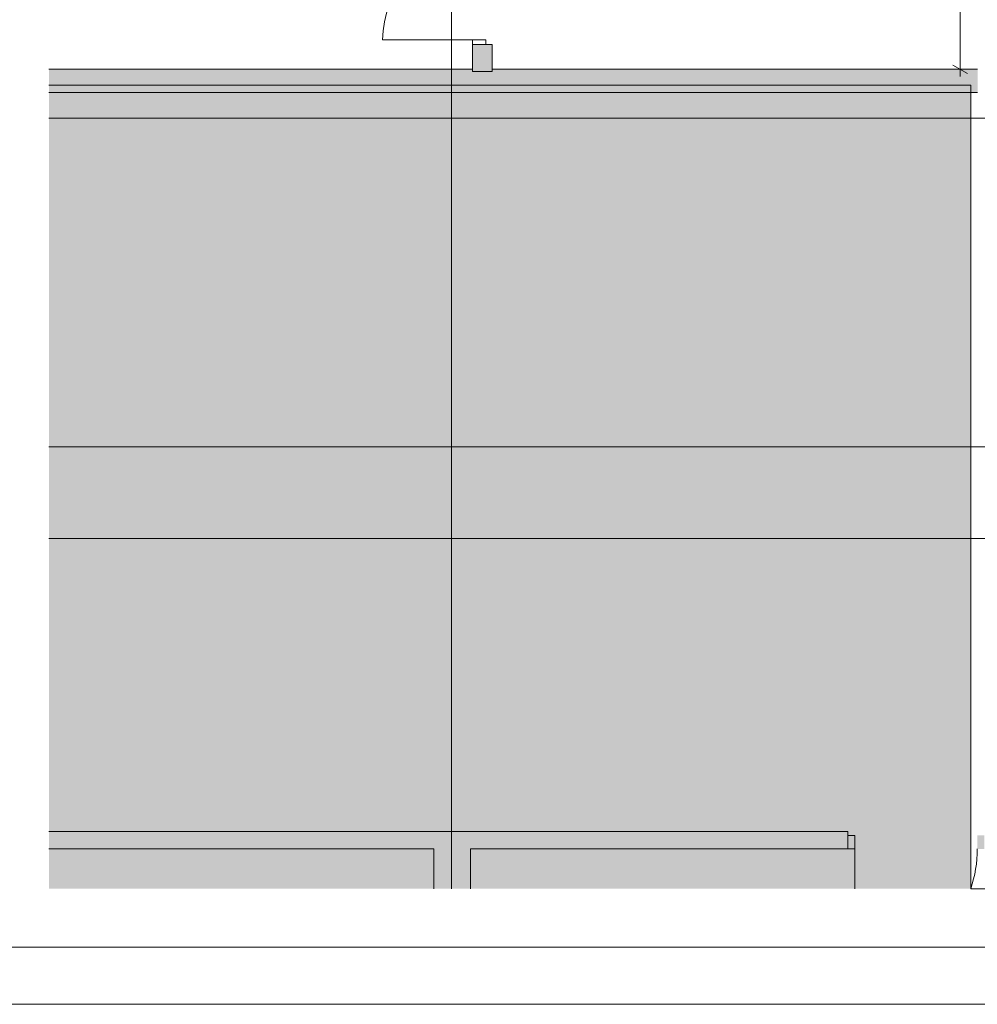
# Paper-space layout 'A-02 INWENTARYZACJA - PIĘTRO -1' of a CAD drawing. Header units: millimetres. Extents: x 0 to 594, y 0 to 350.
# Tile 8 of 10: x 283 to 365, y 0 to 84. Entities that reach past the tile are written whole.
import ezdxf
from ezdxf.xclip import XClip

# ---------------------------------------------------------------- set-up
doc = ezdxf.new("R2010")
doc.units = ezdxf.units.MM
doc.header["$MEASUREMENT"] = 0
doc.header["$XCLIPFRAME"] = 0
for name, pattern in [('ACAD_ISO03W100', [300, 120, -180]), ('DASHDOTX2', [1000, 500, -250, 0, -250]), ('PRZERYWANA_DU_A', [550, 350.0000000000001, -199.9999999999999])]:
    doc.linetypes.add(name, pattern=pattern)
for name, color, linetype, lineweight in [('0_Nr_pióra__2', 8, 'Continuous', 13), ('A_Arkusz_Nr_pióra__1', 7, 'Continuous', 20), ('A_linie przekroju_Nr_pióra__1', 7, 'Continuous', 20), ('A_wymiary_Nr_pióra__1', 7, 'Continuous', 20), ('A_wymiary_Nr_pióra__2', 8, 'Continuous', 13), ('A_ściany_Nr_pióra__1', 7, 'Continuous', 20), ('Drzwi Archicad_Nr_pióra__1', 7, 'Continuous', 20)]:
    doc.layers.add(name, color=color, linetype=linetype, lineweight=lineweight)
doc.layers.add('A_osie_Nr_pióra__16', color=7, linetype='Continuous', lineweight=5, true_color=0x0f0f0f)
for name, color, linetype in [('A_podrys', 7, 'Continuous'), ('A_ściany', 7, 'Continuous'), ('Drzwi Archicad', 7, 'Continuous')]:
    doc.layers.add(name, color=color, linetype=linetype)

# ---------------------------------------------------------------- blocks, each defined once
blk = doc.blocks.new('Rysunek_3_3', base_point=(-1653.450124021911, -369.1745078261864))
at = {"linetype": 'Continuous', "lineweight": 0, "true_color": 0x484848}
blk.add_hatch(color=251, dxfattribs=at).paths.add_polyline_path([(285.3497741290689, 9.900326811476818), (364.3497723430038, 9.900326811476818), (364.3497723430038, 78.71032896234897), (285.3497741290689, 78.71032896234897)])
at = {"layer": 'A_ściany', "linetype": 'Continuous', "lineweight": 0, "true_color": 0x000000}
for points in [[(321.6414057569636, 79.9048927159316), (323.3414058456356, 79.9048927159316), (323.3414058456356, 82.20155904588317), (321.6414057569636, 82.20155904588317)], [(364.924984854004, 80.0803253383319), (285.349774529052, 80.0803253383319), (285.349774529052, 78.08032635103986), (364.924984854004, 78.08032635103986)], [(353.7969830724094, 14.81032747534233), (285.3497742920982, 14.81032747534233), (285.3497742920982, 13.31032685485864), (353.7969830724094, 13.31032685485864)], [(318.3469863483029, 9.900325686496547), (321.4869857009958, 9.900325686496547), (321.4869857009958, 13.31032734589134), (318.3469863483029, 13.31032734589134)]]:
    blk.add_hatch(color=18, dxfattribs=at).paths.add_polyline_path(points)
at = {"layer": 'Drzwi Archicad', "linetype": 'Continuous', "lineweight": 0, "true_color": 0xfdfdfd}
for points in [[(353.7969849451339, 13.31032627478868), (354.3969849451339, 13.31032627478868), (354.3969849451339, 14.46032627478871), (353.7969849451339, 14.46032627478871)], [(365.4969849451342, 14.46032627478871), (364.8969849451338, 14.46032627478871), (364.8969849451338, 13.31032627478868), (365.4969849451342, 13.31032627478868)]]:
    blk.add_hatch(color=7, dxfattribs=at).paths.add_polyline_path(points)
at = {"layer": '0_Nr_pióra__2', "color": 8, "linetype": 'PRZERYWANA_DU_A', "lineweight": 13, "flags": 128}
for points in [[(285.3497747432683, 78.71032627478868), (364.349774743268, 78.71032627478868), (364.349774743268, 9.90032627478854)], [(364.349774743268, 9.90032627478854), (467.4149849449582, 9.90032627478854)]]:
    blk.add_lwpolyline(points, dxfattribs=at)
at = {"layer": 'A_linie przekroju_Nr_pióra__1', "color": 7, "linetype": 'ACAD_ISO03W100', "lineweight": 20}
blk.add_line((285.3497721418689, 47.73303064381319), (457.9594909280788, 47.73303064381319), dxfattribs=at)
at = {"layer": 'A_osie_Nr_pióra__16', "color": 250, "linetype": 'DASHDOTX2', "lineweight": 5, "true_color": 0x0f0f0f}
for p, q in [((319.8469860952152, 159.3583008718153), (319.8469860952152, 9.900326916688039)), ((460.1639061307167, 75.90032375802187), (285.3497726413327, 75.90032375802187)), ((460.1639061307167, 39.90032982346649), (285.3497726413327, 39.90032982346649))]:
    blk.add_line(p, q, dxfattribs=at)
at = {"layer": 'A_wymiary_Nr_pióra__1', "color": 7, "linetype": 'Continuous', "lineweight": 20}
blk.add_line((362.7999834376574, 80.4411713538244), (364.0499845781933, 79.71948358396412), dxfattribs=at)
at = {"layer": 'A_wymiary_Nr_pióra__2', "color": 8, "linetype": 'Continuous', "lineweight": 13}
for p, q in [((363.4249840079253, 80.08032591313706), (363.4249840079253, 99.91032478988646)), ((364.3624864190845, 80.08032591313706), (362.4874847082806, 80.08032591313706)), ((363.4249840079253, 79.46907512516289), (363.4249840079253, 80.08032591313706))]:
    blk.add_line(p, q, dxfattribs=at)
at = {"layer": 'A_ściany_Nr_pióra__1', "color": 7, "linetype": 'Continuous', "lineweight": 20}
for p, q in [((321.6414056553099, 82.20156043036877), (321.6414056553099, 81.8315578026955)), ((321.6414056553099, 82.20156043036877), (322.7914058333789, 82.20156043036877)), ((322.7914058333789, 82.20156043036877), (323.3414064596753, 82.20156043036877)), ((323.3414064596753, 82.20156043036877), (323.3414064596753, 81.8315578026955)), ((353.7969844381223, 14.81032717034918), (353.4269849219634, 14.81032717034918)), ((353.7969844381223, 14.46032535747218), (353.7969844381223, 14.81032717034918)), ((353.7969844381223, 13.31032517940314), (353.7969844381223, 14.46032535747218)), ((353.7969844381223, 13.31032517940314), (353.3269839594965, 13.31032517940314))]:
    blk.add_line(p, q, dxfattribs=at)
at = {"layer": 'A_ściany_Nr_pióra__1', "color": 7, "linetype": 'Continuous', "lineweight": 20, "flags": 128}
for points in [[(321.6414057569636, 82.20155904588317), (321.6414057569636, 79.9048927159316)], [(323.3414057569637, 79.9048927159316), (323.3414057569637, 82.20155904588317)], [(321.6414057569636, 80.08032627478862), (285.3497747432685, 80.08032627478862)], [(321.6414057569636, 79.9048927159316), (323.3414057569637, 79.9048927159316)], [(364.9249849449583, 80.08032627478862), (323.3414057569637, 80.08032627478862)], [(285.3497747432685, 78.08032627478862), (364.9249849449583, 78.08032627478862)], [(353.7969849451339, 14.81032627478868), (285.3497747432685, 14.81032627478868)], [(285.3497747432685, 13.31032627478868), (318.3469849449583, 13.31032627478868)], [(318.3469849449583, 13.31032627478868), (318.3469849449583, 9.90032627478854)], [(321.4869849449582, 13.31032627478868), (353.7969849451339, 13.31032627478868)], [(321.4869849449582, 9.90032627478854), (321.4869849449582, 13.31032627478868)]]:
    blk.add_lwpolyline(points, dxfattribs=at)
at = {"layer": 'Drzwi Archicad_Nr_pióra__1', "color": 7, "linetype": 'Continuous', "lineweight": 20}
for p, q in [((321.6414056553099, 82.60155805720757), (313.9414062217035, 82.60155805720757)), ((321.6414056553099, 82.20156043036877), (321.6414056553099, 82.60155805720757)), ((321.6414056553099, 82.60155805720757), (322.7914058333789, 82.60155805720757)), ((322.7914058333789, 82.20156043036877), (321.6414056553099, 82.20156043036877)), ((321.6414056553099, 82.20156043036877), (322.7914058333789, 82.20156043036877)), ((321.6414056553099, 82.20156043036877), (322.7914058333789, 82.20156043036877)), ((321.6414056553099, 82.20156043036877), (321.6414056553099, 81.8315578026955)), ((321.6414056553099, 82.20156043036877), (321.6414056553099, 81.8315578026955)), ((322.7914058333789, 82.60155805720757), (322.7914058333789, 82.20156043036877)), ((322.7914058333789, 82.20156043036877), (323.3414064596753, 82.20156043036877)), ((322.7914058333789, 82.20156043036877), (323.3414064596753, 82.20156043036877)), ((323.3414064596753, 82.20156043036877), (323.3414064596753, 81.8315578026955)), ((323.3414064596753, 82.20156043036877), (323.3414064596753, 81.8315578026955)), ((353.7969844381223, 14.81032717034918), (353.4269849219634, 14.81032717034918)), ((353.7969844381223, 14.81032717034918), (353.4269849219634, 14.81032717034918)), ((353.7969844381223, 14.46032535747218), (353.7969844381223, 14.81032717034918)), ((353.7969844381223, 14.46032535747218), (353.7969844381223, 14.81032717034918)), ((354.3969839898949, 14.46032535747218), (353.7969844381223, 14.46032535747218)), ((353.7969844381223, 14.46032535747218), (353.7969844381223, 13.31032517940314)), ((353.7969844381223, 13.31032517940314), (353.7969844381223, 14.46032535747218)), ((353.7969844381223, 13.31032517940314), (353.7969844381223, 14.46032535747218)), ((354.3969839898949, 13.31032517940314), (354.3969839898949, 14.46032535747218)), ((353.7969844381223, 13.31032517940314), (353.3269839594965, 13.31032517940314)), ((353.7969844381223, 13.31032517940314), (353.3269839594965, 13.31032517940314)), ((353.7969844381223, 13.31032517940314), (354.3969839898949, 13.31032517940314)), ((354.3969843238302, 13.31032522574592), (354.3969843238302, 9.90032787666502))]:
    blk.add_line(p, q, dxfattribs=at)
for centre, radius, start, end in [((321.6414057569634, 82.60155911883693), 7.700000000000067, 90, 180), ((354.3969849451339, 13.31032627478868), 10.50000000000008, 341.0488493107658, 0)]:
    blk.add_arc(centre, radius, start, end, dxfattribs=at)

psp = doc.layouts.new('A-02 INWENTARYZACJA - PIĘTRO -1')

# ---------------------------------------------------------------- linework, layer by layer
at = {"layer": 'A_Arkusz_Nr_pióra__1', "color": 7, "linetype": 'Continuous', "lineweight": 20}
psp.add_line((589.1, 4.90000140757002), (29.89980349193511, 4.900326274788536), dxfattribs=at)
at = {"layer": 'A_Arkusz_Nr_pióra__1', "color": 7, "linetype": 'Continuous', "lineweight": 20, "flags": 128}
psp.add_lwpolyline([(0, 350), (594, 350), (594, 0), (0, 0)], close=True, dxfattribs=at)

# ---------------------------------------------------------------- block references
at = {"layer": 'A_podrys', "color": 37, "linetype": 'Continuous', "lineweight": 5, "true_color": 0x656532}
ref = psp.add_blockref('Rysunek_3_3', (-1653.450124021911, -369.1745078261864), dxfattribs=at)
XClip(ref).set_block_clipping_path([(285.3497747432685, 9.900326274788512), (486.4149849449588, 218.7103262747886)])

doc.saveas('drawing.dxf')
